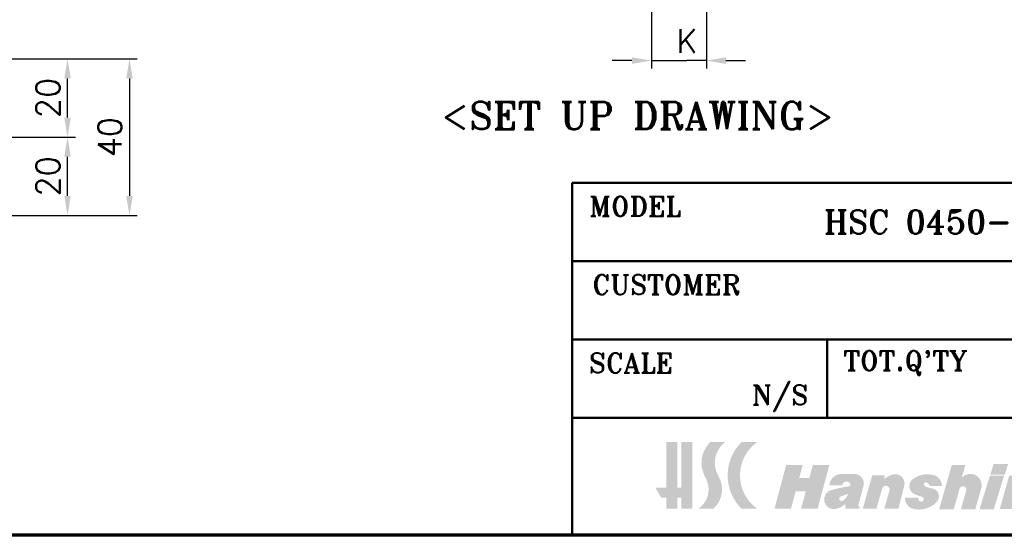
# Model space of a CAD drawing. Header units: millimetres. Extents: x 20 to 820, y -661 to 861.
# Tile 5 of 11: x 419 to 670, y 20 to 152. Entities that reach past the tile are written whole.
import ezdxf

# ---------------------------------------------------------------- set-up
doc = ezdxf.new("R2010")
doc.units = ezdxf.units.MM
doc.header["$LTSCALE"] = 2
doc.layers.get('0').update_dxf_attribs({"lineweight": 25})
for name, color, linetype, lineweight in [('경계(ISO)', 7, 'Continuous', 70), ('기호(ISO)', 7, 'Continuous', 25), ('제목(ISO)', 7, 'Continuous', 50), ('치수(ISO)', 7, 'Continuous', 25), ('해치 (ISO)', 3, 'Continuous', 18)]:
    doc.layers.add(name, color=color, linetype=linetype, lineweight=lineweight)
doc.styles.add('주 문자 (ISO)', font='tahoma.ttf')
doc.styles.add('한신 주석 텍스트', font='RomanT.shx')
doc.styles.add('한신치수', font='RomanS.shx')
doc.dimstyles.new('한신체인', dxfattribs={"dimscale": 2, "dimtxt": 3, "dimasz": 2.5, "dimexe": 1, "dimexo": 1, "dimgap": 1, "dimtad": 1, "dimrnd": 1e-08, "dimdsep": 46, "dimtxsty": '한신치수', "dimcen": 0.09, "dimdle": 10, "dimclrd": 3, "dimclre": 3, "dimclrt": 3, "dimazin": 2, "dimtfac": 1.168400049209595, "dimtmove": 0, "dimatfit": 3, "dimfxl": 0, "dimtolj": 1, "dimlwd": -1, "dimlwe": -1, "dimarcsym": 0})

# ---------------------------------------------------------------- blocks, each defined once
blk = doc.blocks.new('경계 도면틀')
at = {"layer": '경계(ISO)'}
blk.add_line((410, 10.00000000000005), (10, 10), dxfattribs=at)
blk = doc.blocks.new('제목 블록 한신체인 표제란')
at = {"layer": '해치 (ISO)'}
for points in [[(578.8855598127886, -133.0070913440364), (578.8855598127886, -127.2070913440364), (580.2855598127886, -127.2070913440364), (580.2855598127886, -133.0070913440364), (580.7855598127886, -133.0070913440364), (580.7855598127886, -127.2070913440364), (582.1855598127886, -127.2070913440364), (582.1855598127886, -135.7070913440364), (580.7855598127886, -135.7070913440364), (580.7855598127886, -134.3070913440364), (580.2855598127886, -134.3070913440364), (580.2855598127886, -135.7070913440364), (578.8855598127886, -135.7070913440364), (578.8855598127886, -134.3070913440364), (578.2361151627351, -134.3070913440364), (577.4855598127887, -133.0070913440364)], [(592.6855598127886, -135.7070913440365), (594.7855598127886, -135.7070913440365), (595.3750480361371, -133.5070913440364), (596.675048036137, -133.5070913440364), (596.0855598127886, -135.7070913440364), (598.1855598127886, -135.7070913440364), (599.6860752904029, -130.1070913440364), (597.5860752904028, -130.1070913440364), (597.1305616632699, -131.8070913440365), (595.8305616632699, -131.8070913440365), (596.2860752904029, -130.1070913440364), (594.186075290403, -130.1070913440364)], [(620.2216046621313, -131.3413157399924), (622.0747405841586, -131.3413157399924), (622.4906790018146, -129.9905162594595), (620.6375430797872, -129.9905162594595)], [(618.8346897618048, -135.8005525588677), (620.6501352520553, -135.8005525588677), (621.9724967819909, -131.5060580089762), (620.1570512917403, -131.5060580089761)]]:
    blk.add_hatch(color=7, dxfattribs=at).paths.add_polyline_path(points)
h = blk.add_hatch(color=7, dxfattribs=at)
edge = h.paths.add_edge_path()
edge.add_line((582.9855598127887, -135.7070913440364), (584.8855598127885, -135.7070913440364))
edge.add_arc((582.6992387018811, -133.2352499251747), 3.3, 311.4924651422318, 390.6839073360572)
edge.add_arc((588.396401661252, -129.8546860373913), 3.324641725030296, 127.2165836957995, 210.6839073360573, ccw=False)
edge.add_line((586.3855598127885, -127.2070913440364), (584.4855598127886, -127.2070913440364))
edge.add_arc((587.0701762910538, -129.8546860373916), 3.700000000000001, 134.310384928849, 210.3022662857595)
edge.add_arc((581.2855598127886, -133.2352499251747), 3, -55.48189215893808, 30.302266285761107, ccw=False)
h = blk.add_hatch(color=7, dxfattribs=at)
edge = h.paths.add_edge_path()
edge.add_line((588.4855598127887, -135.7070913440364), (590.4855598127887, -135.7070913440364))
edge.add_arc((593.4818074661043, -131.4570913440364), 5.200000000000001, 125.18381548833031, 234.81618451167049, ccw=False)
edge.add_line((590.4855598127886, -127.2070913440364), (588.4855598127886, -127.2070913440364))
edge.add_arc((592.6818074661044, -131.4570913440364), 5.972519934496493, 134.6353716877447, 225.3646283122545)
h = blk.add_hatch(color=7, dxfattribs=at)
edge = h.paths.add_edge_path()
edge.add_line((613.6845833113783, -135.8005525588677), (615.5446237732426, -135.8005525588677))
edge.add_line((615.5446237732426, -135.8005525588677), (616.294903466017, -133.1624995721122))
edge.add_arc((616.7190504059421, -133.2831297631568), 0.4409674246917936, -15.87610207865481, 164.1238979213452, ccw=False)
edge.add_line((617.1431973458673, -133.4037599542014), (616.4615336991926, -135.8005525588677))
edge.add_line((616.4615336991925, -135.8005525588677), (618.2954230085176, -135.8005525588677))
edge.add_line((618.2954230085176, -135.8005525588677), (618.9790811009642, -133.3967472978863))
edge.add_arc((617.446487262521, -132.7387792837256), 1.667862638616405, 336.7653479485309, 365.3220899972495)
edge.add_arc((617.6602325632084, -132.7188676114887), 1.453191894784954, 5.322089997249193, 138.548224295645)
edge.add_line((616.5710461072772, -131.7568699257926), (617.0351520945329, -130.125030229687))
edge.add_line((617.0351520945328, -130.125030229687), (615.2987393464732, -130.125030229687))
edge.add_line((615.2987393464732, -130.125030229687), (613.6845833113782, -135.8005525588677))
h = blk.add_hatch(color=7, dxfattribs=at)
edge = h.paths.add_edge_path(flags=0)
edge.add_arc((600.3067236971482, -133.1335576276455), 1.907582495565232, 306.1770774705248, 339.9442206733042)
edge.add_line((602.098628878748, -133.7877340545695), (601.1449978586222, -134.1332632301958))
edge.add_arc((601.2502898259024, -134.4238600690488), 0.3090840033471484, 109.9169737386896, 306.1770774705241)
edge = h.paths.add_edge_path()
edge.add_line((601.7162282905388, -135.7070913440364), (603.4903233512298, -135.7070913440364))
edge.add_line((603.4903233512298, -135.7070913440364), (603.5539582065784, -135.4696028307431))
edge.add_arc((603.6109261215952, -135.2569956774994), 0.2201071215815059, 165.0000000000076, 254.9999999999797, ccw=False)
edge.add_line((603.3983189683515, -135.2000277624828), (604.0416792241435, -132.7989746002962))
edge.add_arc((602.8679866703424, -132.4844846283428), 1.21509594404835, 345.0000000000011, 450)
edge.add_line((602.8679866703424, -131.2693886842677), (601.2580183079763, -131.2693886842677))
edge.add_arc((601.2580183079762, -132.8461382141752), 1.576749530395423, 90, 175.5251169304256)
edge.add_line((599.6860752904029, -132.7231169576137), (601.3167631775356, -132.7231169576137))
edge.add_arc((601.8643550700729, -132.7842949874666), 0.5509987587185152, 22.510015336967, 173.6252393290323, ccw=False)
edge.add_arc((602.1897205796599, -132.6494575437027), 0.1988001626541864, -81.62602272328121, 22.510015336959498, ccw=False)
edge.add_arc((604.9439698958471, -151.3599966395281), 18.71336953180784, 98.37397727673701, 105.5458744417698)
edge.add_arc((600.2597206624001, -134.5215042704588), 1.235468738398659, 105.5458744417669, 281.281709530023)
edge.add_arc((599.998998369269, -133.2145454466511), 2.568179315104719, 281.2817095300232, 311.963461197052)
edge.add_line((601.7162282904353, -135.124170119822), (601.7162282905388, -135.7070913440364))
h = blk.add_hatch(color=7, dxfattribs=at)
edge = h.paths.add_edge_path()
edge.add_line((605.1586295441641, -131.4486853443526), (606.7671673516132, -131.4486853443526))
edge.add_line((606.7671673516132, -131.4486853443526), (606.6652177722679, -131.9244500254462))
edge.add_arc((608.605409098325, -134.3057543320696), 3.07163679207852, 105.45909696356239, 129.1717679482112, ccw=False)
edge.add_arc((608.1001631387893, -132.478832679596), 1.176137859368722, -14.337590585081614, 105.45909696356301, ccw=False)
edge.add_line((609.2396683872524, -132.7700852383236), (608.4889824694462, -135.7070913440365))
edge.add_line((608.4889824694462, -135.7070913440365), (606.691542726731, -135.7070913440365))
edge.add_line((606.691542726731, -135.7070913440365), (607.3788648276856, -133.2904030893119))
edge.add_arc((606.8927341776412, -133.2619131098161), 0.4869647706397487, 356.645982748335, 524.1238979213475)
edge.add_line((606.4243444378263, -133.1286999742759), (605.6910329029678, -135.7070913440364))
edge.add_line((605.6910329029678, -135.7070913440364), (603.9475107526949, -135.7070913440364))
edge.add_line((603.9475107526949, -135.7070913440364), (605.1586295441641, -131.4486853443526))
h = blk.add_hatch(color=7, dxfattribs=at)
edge = h.paths.add_edge_path()
edge.add_arc((611.3997763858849, -134.4040966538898), 0.3919692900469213, 165.4696428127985, 269.3199450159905)
edge.add_arc((611.3988223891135, -134.4844687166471), 0.311591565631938, 269.3199450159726, 434.6146394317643)
edge.add_arc((613.0627926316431, -128.4374284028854), 5.960209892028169, 244.87448421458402, 254.6146394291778, ccw=False)
edge.add_arc((611.0078744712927, -132.8191281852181), 1.120583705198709, 127.0220652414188, 244.8744842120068, ccw=False)
edge.add_arc((612.1647565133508, -134.3531330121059), 3.041923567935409, 69.38153505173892, 127.02206524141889, ccw=False)
edge.add_arc((612.9105084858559, -132.3710318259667), 0.9241721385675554, 51.52788990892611, 69.38153505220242, ccw=False)
edge.add_arc((612.5718010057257, -132.7972711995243), 1.468600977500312, -0.06645623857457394, 51.527889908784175, ccw=False)
edge.add_line((614.0404009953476, -132.7989746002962), (612.5032463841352, -132.7989746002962))
edge.add_arc((611.6510760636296, -133.2080407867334), 0.9452668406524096, 25.64234092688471, 62.04913768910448)
edge.add_arc((611.9776971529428, -132.592482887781), 0.2484219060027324, 62.04913768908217, 242.0491376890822)
edge.add_arc((613.2824919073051, -130.1334355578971), 3.032196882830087, 242.0491376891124, 261.0483130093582)
edge.add_arc((612.6533373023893, -134.127556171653), 1.011172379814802, -41.773389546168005, 81.04831300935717, ccw=False)
edge.add_arc((611.139988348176, -132.7757302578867), 3.040373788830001, 254.6106971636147, 318.22661045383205, ccw=False)
edge.add_arc((610.6905958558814, -134.4084299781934), 1.346956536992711, 175.6282231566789, 254.6106971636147, ccw=False)
edge.add_line((609.3475583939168, -134.3057543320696), (611.0203442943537, -134.3057543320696))
h = blk.add_hatch(color=7, dxfattribs=at)
edge = h.paths.add_edge_path()
edge.add_arc((624.3588127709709, -133.3100800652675), 0.4869647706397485, 356.6459827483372, 524.1238979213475)
edge.add_line((623.890423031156, -133.1768669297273), (623.1571114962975, -135.7552582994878))
edge.add_line((623.1571114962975, -135.7552582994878), (621.4135893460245, -135.7552582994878))
edge.add_line((621.4135893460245, -135.7552582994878), (622.6247081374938, -131.496852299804))
edge.add_line((622.6247081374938, -131.496852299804), (624.233245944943, -131.496852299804))
edge.add_line((624.233245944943, -131.496852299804), (624.1312963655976, -131.9726169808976))
edge.add_arc((626.0714876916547, -134.353921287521), 3.07163679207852, 105.45909696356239, 129.1717679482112, ccw=False)
edge.add_arc((625.5662417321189, -132.5269996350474), 1.176137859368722, -14.337590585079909, 105.45909696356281, ccw=False)
edge.add_line((626.7057469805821, -132.818252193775), (625.955061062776, -135.7552582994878))
edge.add_line((625.955061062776, -135.7552582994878), (624.1576213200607, -135.7552582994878))
edge.add_line((624.1576213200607, -135.7552582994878), (624.8449434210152, -133.3385700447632))
at = {"layer": '제목(ISO)'}
for p, q in [((566.8855598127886, -139.1020667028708), (566.8855598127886, -94.10206670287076)), ((566.8855598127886, -94.10206670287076), (696.8855598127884, -94.1020667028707)), ((566.8855598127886, -104.1020667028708), (696.8855598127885, -104.1020667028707)), ((566.8855598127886, -114.1020667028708), (696.8855598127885, -114.1020667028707)), ((599.3855598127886, -114.1020667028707), (599.3855598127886, -124.1020667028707)), ((566.8855598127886, -124.1020667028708), (696.8855598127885, -124.1020667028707)), ((696.8855598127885, -139.1020667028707), (566.8855598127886, -139.1020667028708))]:
    blk.add_line(p, q, dxfattribs=at)
at = {"layer": '제목(ISO)', "attachment_point": 5, "style": '주 문자 (ISO)'}
for s, insert, char_height in [('\\fRomanT|b0|i0;\\H2.5000;MODEL', (574.8855598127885, -97.10206670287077), 2.5), ('\\fRomanT|b0|i0;\\H3.0000;HSC 0450-58C 95R', (619.8855598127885, -99.10206670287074), 3.00000011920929), ('\\fRomanT|b0|i0;\\H2.5000;CUSTOMER', (578.8855598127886, -107.1020667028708), 2.5), ('\\fRomanT|b0|i0;\\H2.5000;SCALE', (574.3855598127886, -117.1020667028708), 2.5), ("\\fRomanT|b0|i0;\\H2.5000;TOT.Q'TY", (609.3855598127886, -117.1020667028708), 2.5), ('\\fRomanT|b0|i0;\\H2.5000;N/S', (593.3855598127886, -121.6020667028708), 2.5)]:
    blk.add_mtext(s, dxfattribs=dict(at, insert=insert, char_height=char_height))
blk = doc.blocks.new('*D13')
at = {"layer": 'Defpoints', "color": 0, "transparency": 16777216}
for p in [(580.2235797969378, 161.1770303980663), (594.2235797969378, 161.1770303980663), (594.2235797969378, 141.1770303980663)]:
    blk.add_point(p, dxfattribs=at)
at = {"layer": '치수(ISO)', "color": 3, "transparency": 16777216}
for p, q in [((580.2235797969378, 159.1770303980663), (580.2235797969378, 139.1770303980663)), ((594.2235797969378, 159.1770303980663), (594.2235797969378, 139.1770303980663)), ((575.2235797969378, 141.1770303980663), (570.2235797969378, 141.1770303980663)), ((580.2235797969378, 141.1770303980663), (585.2235797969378, 141.1770303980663)), ((585.2235797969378, 141.1770303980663), (589.2235797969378, 141.1770303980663)), ((594.2235797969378, 141.1770303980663), (589.2235797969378, 141.1770303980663)), ((599.2235797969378, 141.1770303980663), (604.2235797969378, 141.1770303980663))]:
    blk.add_line(p, q, dxfattribs=at)
for points in [[(575.2235797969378, 142.0103637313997), (575.2235797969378, 140.343697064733), (580.2235797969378, 141.1770303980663)], [(599.2235797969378, 142.0103637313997), (599.2235797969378, 140.343697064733), (594.2235797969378, 141.1770303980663)]]:
    blk.add_solid(points, dxfattribs=at)
at = {"layer": '치수(ISO)', "color": 3, "transparency": 16777216, "insert": (587.2235797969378, 146.1770303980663), "char_height": 6, "attachment_point": 5, "style": '한신치수'}
blk.add_mtext('\\A1; K', dxfattribs=at)
blk = doc.blocks.new('*D19')
at = {"layer": 'Defpoints', "color": 0, "transparency": 16777216}
for p in [(325.9069240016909, 121.6266826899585), (431.2432619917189, 121.6266826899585), (378.1508410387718, 101.6266826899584)]:
    blk.add_point(p, dxfattribs=at)
at = {"layer": '치수(ISO)', "color": 3, "transparency": 16777216}
for p, q in [((327.9069240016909, 121.6266826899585), (433.2432619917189, 121.6266826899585)), ((431.2432619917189, 106.6266826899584), (431.2432619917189, 116.6266826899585)), ((380.1508410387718, 101.6266826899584), (433.2432619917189, 101.6266826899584))]:
    blk.add_line(p, q, dxfattribs=at)
for points in [[(430.4099286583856, 116.6266826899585), (432.0765953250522, 116.6266826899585), (431.2432619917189, 121.6266826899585)], [(430.4099286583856, 106.6266826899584), (432.0765953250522, 106.6266826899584), (431.2432619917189, 101.6266826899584)]]:
    blk.add_solid(points, dxfattribs=at)
at = {"layer": '치수(ISO)', "color": 3, "transparency": 16777216, "insert": (426.2432619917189, 111.6266826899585), "char_height": 6, "attachment_point": 5, "rotation": 90, "style": '한신치수'}
blk.add_mtext('\\A1;20', dxfattribs=at)
blk = doc.blocks.new('*D34')
at = {"layer": 'Defpoints', "color": 0, "transparency": 16777216}
for p in [(316.1508410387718, 141.6266826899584), (431.2432619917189, 141.6266826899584), (316.1508410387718, 121.6266826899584)]:
    blk.add_point(p, dxfattribs=at)
at = {"layer": '치수(ISO)', "color": 3, "transparency": 16777216}
for p, q in [((318.1508410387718, 141.6266826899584), (433.2432619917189, 141.6266826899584)), ((431.2432619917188, 126.6266826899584), (431.2432619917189, 136.6266826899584)), ((318.1508410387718, 121.6266826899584), (433.2432619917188, 121.6266826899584))]:
    blk.add_line(p, q, dxfattribs=at)
for points in [[(430.4099286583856, 136.6266826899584), (432.0765953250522, 136.6266826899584), (431.2432619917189, 141.6266826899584)], [(430.4099286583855, 126.6266826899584), (432.0765953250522, 126.6266826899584), (431.2432619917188, 121.6266826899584)]]:
    blk.add_solid(points, dxfattribs=at)
at = {"layer": '치수(ISO)', "color": 3, "transparency": 16777216, "insert": (426.2432619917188, 131.6266826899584), "char_height": 6, "attachment_point": 5, "rotation": 90, "style": '한신치수'}
blk.add_mtext('\\A1;20', dxfattribs=at)
blk = doc.blocks.new('*D35')
at = {"layer": 'Defpoints', "color": 0, "transparency": 16777216}
for p in [(316.1508410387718, 141.6266826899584), (378.1508410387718, 101.6266826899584), (447.0469226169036, 101.6266826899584)]:
    blk.add_point(p, dxfattribs=at)
at = {"layer": '치수(ISO)', "color": 3, "transparency": 16777216}
for p, q in [((318.1508410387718, 141.6266826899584), (449.0469226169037, 141.6266826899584)), ((447.0469226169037, 136.6266826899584), (447.0469226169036, 106.6266826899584)), ((380.1508410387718, 101.6266826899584), (449.0469226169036, 101.6266826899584))]:
    blk.add_line(p, q, dxfattribs=at)
for points in [[(446.2135892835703, 136.6266826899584), (447.880255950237, 136.6266826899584), (447.0469226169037, 141.6266826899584)], [(446.2135892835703, 106.6266826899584), (447.8802559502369, 106.6266826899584), (447.0469226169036, 101.6266826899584)]]:
    blk.add_solid(points, dxfattribs=at)
at = {"layer": '치수(ISO)', "color": 3, "transparency": 16777216, "insert": (442.0469226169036, 121.6266826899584), "char_height": 6, "attachment_point": 5, "rotation": 90, "style": '한신치수'}
blk.add_mtext('\\A1;40', dxfattribs=at)

msp = doc.modelspace()

# ---------------------------------------------------------------- block references
at = {"xscale": 2, "yscale": 2, "zscale": 2}
for name, p in [('경계 도면틀', (0, 0)), ('제목 블록 한신체인 표제란', (-573.7711196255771, 298.2041334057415))]:
    msp.add_blockref(name, p, dxfattribs=at)

# ---------------------------------------------------------------- texts
at = {"layer": '기호(ISO)', "color": 2, "insert": (576.6374785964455, 127.1394361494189), "char_height": 6.99999988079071, "width": 118.9018130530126, "attachment_point": 5, "style": '한신 주석 텍스트'}
msp.add_mtext('{<SET UP DRAWING>}', dxfattribs=at)

# ---------------------------------------------------------------- dimensions: what is measured, and where the dimension line sits
at = {"layer": '치수(ISO)', "color": 3}
dim = msp.add_linear_dim(base=(594.2235797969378, 141.1770303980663), p1=(580.2235797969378, 161.1770303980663), p2=(594.2235797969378, 161.1770303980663), angle=180, text=' K', dimstyle='한신체인', override={"dimdec": 2, "dimlfac": 0.5, "dimtp": 0, "dimtm": -0, "dimtdec": 2, "dimtofl": 0}, dxfattribs=at)
dim.commit()
dim.dimension.update_dxf_attribs({"geometry": '*D13', "text_midpoint": (587.2235797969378, 141.1770303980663), "dimtype": 160})
for base, p1, p2, angle, picture, middle in [((431.2432619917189, 141.6266826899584), (316.1508410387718, 121.6266826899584), (316.1508410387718, 141.6266826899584), 270, '*D34', (431.2432619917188, 131.6266826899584)), ((447.0469226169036, 101.6266826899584), (316.1508410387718, 141.6266826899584), (378.1508410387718, 101.6266826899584), 270, '*D35', (447.0469226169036, 121.6266826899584)), ((431.2432619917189, 121.6266826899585), (378.1508410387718, 101.6266826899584), (325.9069240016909, 121.6266826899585), 90, '*D19', (431.2432619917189, 111.6266826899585))]:
    dim = msp.add_linear_dim(base=base, p1=p1, p2=p2, angle=angle, dimstyle='한신체인', override={"dimdec": 2, "dimtp": 0, "dimtm": -0, "dimtdec": 2, "dimtofl": 0, "dimatfit": 1}, dxfattribs=at)
    dim.commit()
    dim.dimension.update_dxf_attribs({"geometry": picture, "text_midpoint": middle, "dimtype": 160})

doc.saveas('drawing.dxf')
